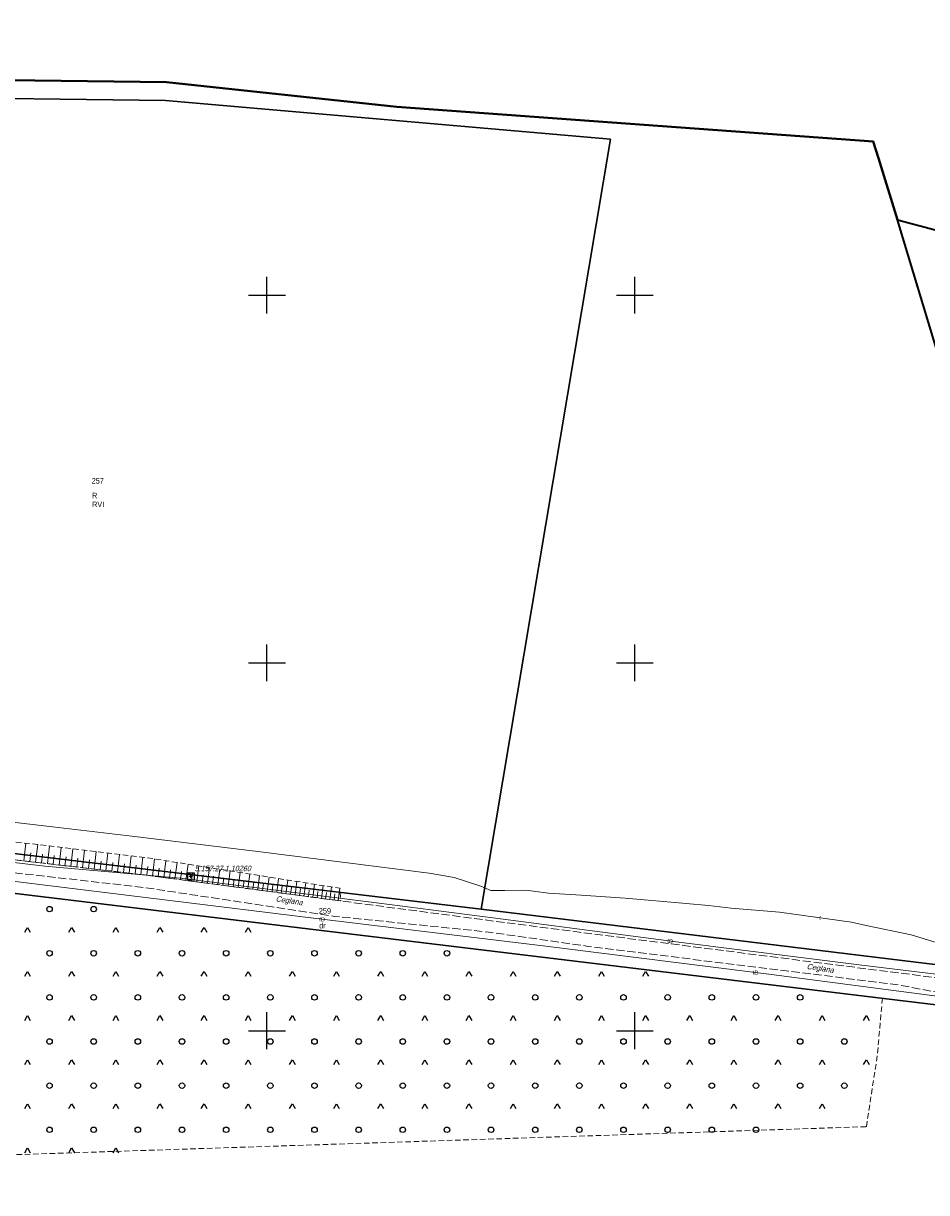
# Model space of a CAD drawing. Header units: metres. Extents: x 5548743 to 5556416, y 5707500 to 5714000.
# Tile 80 of 203: x 5555334 to 5555579, y 5709056 to 5709374. Entities that reach past the tile are written whole.
import ezdxf
from ezdxf.enums import TextEntityAlignment as Align

# ---------------------------------------------------------------- set-up
doc = ezdxf.new("R2010")
doc.units = ezdxf.units.M
doc.header["$MEASUREMENT"] = 0
for name, pattern in [('1.5_0.75', [2.25, 1.5, -0.75]), ('2.25_0.75', [3, 2.25, -0.75]), ('219-1000', [0])]:
    doc.linetypes.add(name, pattern=pattern)
doc.layers.get('0').update_dxf_attribs({"color": 2, "linetype": 'CONTINUOUS', "lineweight": 5})
for name, color, linetype in [('000 Inne (niezydentyfikowane)', 7, 'CONTINUOUS'), ('209-oznaczenie konturu klasyfikacyjnego', 7, 'CONTINUOUS'), ('210-oznaczenie konturu użytku gruntowego', 7, 'CONTINUOUS'), ('211-numer działki ewidencyjnej', 7, 'CONTINUOUS'), ('216-obręb ewidencyjny', 7, 'CONTINUOUS'), ('217-kontur klasyfikacyjny', 7, 'CONTINUOUS'), ('218-kontur użytku gruntowego', 7, 'CONTINUOUS'), ('219-działka ewidencyjna', 7, 'CONTINUOUS'), ('994-Nazwa ulicy', 7, 'CONTINUOUS'), ('jezdnia', 7, 'CONTINUOUS'), ('przewód telekomunikacyjny podziemny', 7, 'CONTINUOUS'), ('przewód telekomunikacyjny podziemny-Atr1', 7, 'CONTINUOUS'), ('skarpa nieumocniona', 7, 'CONTINUOUS'), ('Szczegółowa osnowa geodezyjna pozioma', 7, 'CONTINUOUS'), ('Szczegółowa osnowa geodezyjna pozioma-Atr103', 7, 'CONTINUOUS'), ('teren zalesiony', 7, 'CONTINUOUS'), ('Wstawianie ramki sekcyjnej z opisem', 7, 'CONTINUOUS')]:
    doc.layers.add(name, color=color, linetype=linetype)
doc.styles.get("Standard").update_dxf_attribs({"font": 'Working1250', "width": 0.75})

# ---------------------------------------------------------------- blocks, each defined once
blk = doc.blocks.new('OTZK3')
at = {"color": 0, "linetype": 'Continuous'}
for p, q in [((-0.75, -0.433), (0, 0.866)), ((0, 0.866), (0.75, -0.433))]:
    blk.add_line(p, q, dxfattribs=at)
blk = doc.blocks.new('OTZK1')
at = {"color": 0, "linetype": 'Continuous'}
blk.add_circle((0, 0), 0.75, dxfattribs=at)
blk = doc.blocks.new('OSSP')
at = {"color": 0}
for p, q in [((-0.939, 0.938), (-0.939, -0.938)), ((-0.939, 0.938), (-0.939, -0.938)), ((0.936, 0.938), (-0.939, 0.938)), ((0.936, 0.938), (-0.939, 0.938)), ((0.45, 0), (-0.45, 0)), ((0.45, 0), (-0.45, 0)), ((0, -0.45), (0, 0.45)), ((0, -0.45), (0, 0.45)), ((0.936, -0.938), (0.936, 0.938)), ((0.936, -0.938), (0.936, 0.938)), ((-0.939, -0.938), (0.936, -0.938)), ((-0.939, -0.938), (0.936, -0.938))]:
    blk.add_line(p, q, dxfattribs=at)
blk = doc.blocks.new('RAMKA1000K')
at = {"color": 0}
for p, q in [((200, 295), (200, 305)), ((300, 295), (300, 305)), ((195, 300), (205, 300)), ((295, 300), (305, 300)), ((200, 195), (200, 205)), ((300, 195), (300, 205)), ((195, 200), (205, 200)), ((295, 200), (305, 200)), ((200, 95), (200, 105)), ((300, 95), (300, 105)), ((195, 100), (205, 100)), ((295, 100), (305, 100))]:
    blk.add_line(p, q, dxfattribs=at)

msp = doc.modelspace()

# ---------------------------------------------------------------- linework, layer by layer
at = {"layer": '000 Inne (niezydentyfikowane)', "color": 252, "linetype": 'Continuous', "lineweight": 18, "flags": 128}
for points in [[(5555333.94, 5709146.18), (5555334.5, 5709150.98)], [(5555337.13, 5709145.8), (5555337.7, 5709150.59)], [(5555335.54, 5709145.99), (5555335.82, 5709148.39)], [(5555338.73, 5709145.61), (5555339.01, 5709148.01)], [(5555340.33, 5709145.43), (5555340.89, 5709150.21)], [(5555341.93, 5709145.24), (5555342.21, 5709147.63)], [(5555343.52, 5709145.05), (5555344.08, 5709149.83)], [(5555345.11, 5709144.87), (5555345.39, 5709147.25)], [(5555346.71, 5709144.68), (5555347.27, 5709149.45)], [(5555349.89, 5709144.31), (5555350.45, 5709149.07)], [(5555353.07, 5709143.94), (5555353.62, 5709148.69)], [(5555356.24, 5709143.56), (5555356.79, 5709148.32)], [(5555359.41, 5709143.19), (5555359.96, 5709147.94)], [(5555362.57, 5709142.82), (5555363.12, 5709147.56)], [(5555348.3, 5709144.49), (5555348.58, 5709146.88)], [(5555351.48, 5709144.12), (5555351.76, 5709146.5)], [(5555354.65, 5709143.75), (5555354.93, 5709146.13)], [(5555357.82, 5709143.38), (5555358.1, 5709145.75)], [(5555360.99, 5709143.01), (5555361.27, 5709145.38)], [(5555364.15, 5709142.64), (5555364.43, 5709145.01)], [(5555365.73, 5709142.45), (5555366.28, 5709147.18)], [(5555367.31, 5709142.27), (5555367.62, 5709144.61)], [(5555368.87, 5709142.06), (5555369.48, 5709146.7)], [(5555370.42, 5709141.86), (5555370.73, 5709144.16)], [(5555371.96, 5709141.65), (5555372.56, 5709146.21)], [(5555375, 5709141.25), (5555375.59, 5709145.73)], [(5555377.98, 5709140.85), (5555378.56, 5709145.26)], [(5555380.91, 5709140.46), (5555381.49, 5709144.8)], [(5555383.8, 5709140.08), (5555384.36, 5709144.34)], [(5555373.48, 5709141.45), (5555373.78, 5709143.71)], [(5555376.49, 5709141.05), (5555376.79, 5709143.27)], [(5555379.45, 5709140.66), (5555379.74, 5709142.84)], [(5555382.36, 5709140.27), (5555382.65, 5709142.42)], [(5555385.22, 5709139.89), (5555385.5, 5709142.01)], [(5555386.63, 5709139.71), (5555387.19, 5709143.89)], [(5555388.03, 5709139.52), (5555388.31, 5709141.6)], [(5555389.42, 5709139.34), (5555389.96, 5709143.45)], [(5555390.79, 5709139.16), (5555391.06, 5709141.2)], [(5555392.16, 5709138.98), (5555392.69, 5709143.02)], [(5555394.85, 5709138.62), (5555395.38, 5709142.59)], [(5555397.5, 5709138.27), (5555398.01, 5709142.17)], [(5555400.1, 5709137.92), (5555400.61, 5709141.76)], [(5555402.65, 5709137.58), (5555403.15, 5709141.36)], [(5555405.17, 5709137.25), (5555405.66, 5709140.96)], [(5555393.51, 5709138.8), (5555393.77, 5709140.8)], [(5555396.18, 5709138.44), (5555396.44, 5709140.41)], [(5555398.8, 5709138.1), (5555399.06, 5709140.03)], [(5555401.38, 5709137.75), (5555401.63, 5709139.66)], [(5555403.91, 5709137.42), (5555404.16, 5709139.29)], [(5555406.41, 5709137.09), (5555406.65, 5709138.93)], [(5555407.64, 5709136.92), (5555408.12, 5709140.57)], [(5555408.85, 5709136.76), (5555409.09, 5709138.57)], [(5555410.06, 5709136.6), (5555410.54, 5709140.19)], [(5555411.26, 5709136.44), (5555411.5, 5709138.22)], [(5555412.45, 5709136.29), (5555412.92, 5709139.81)], [(5555413.63, 5709136.13), (5555413.86, 5709137.88)], [(5555414.79, 5709135.98), (5555415.25, 5709139.44)], [(5555417.1, 5709135.67), (5555417.55, 5709139.07)], [(5555419.37, 5709135.37), (5555419.81, 5709138.72)], [(5555415.95, 5709135.82), (5555416.18, 5709137.54)], [(5555418.24, 5709135.52), (5555418.46, 5709137.21)]]:
    msp.add_lwpolyline(points, dxfattribs=at)
at = {"layer": '216-obręb ewidencyjny', "color": 4, "linetype": 'Continuous', "lineweight": 35, "flags": 128}
for points in [[(5555594.07, 5709245.43), (5555571.34, 5709320.5), (5555566.26, 5709337.27), (5555564.77, 5709341.79), (5555435.3, 5709351.2), (5555372.66, 5709357.89), (5555301.07, 5709358.86), (5555238.98, 5709371.28), (5555232.88, 5709372.07), (5555256.15, 5709556.47), (5555010.66, 5709588.18)], [(5555010.66, 5709588.18), (5555256.15, 5709556.47), (5555232.88, 5709372.07), (5555238.98, 5709371.28), (5555301.07, 5709358.86), (5555372.66, 5709357.89), (5555435.3, 5709351.2), (5555564.77, 5709341.79), (5555566.26, 5709337.27), (5555571.34, 5709320.5), (5555582.95, 5709317.38)]]:
    msp.add_lwpolyline(points, dxfattribs=at)
at = {"layer": '217-kontur klasyfikacyjny', "color": 3, "linetype": '1.5_0.75', "lineweight": 18, "flags": 128}
for points in [[(5555372.43, 5709352.89), (5555300.83, 5709353.87)], [(5555493.39, 5709342.38), (5555372.43, 5709352.89)], [(5555458.23, 5709133.02), (5555493.39, 5709342.38)], [(5555220.88, 5709161.36), (5555458.23, 5709133.02)]]:
    msp.add_lwpolyline(points, dxfattribs=at)
at = {"layer": '218-kontur użytku gruntowego', "color": 70, "linetype": '1.5_0.75', "lineweight": 18, "flags": 128}
for points in [[(5555372.43, 5709352.89), (5555300.83, 5709353.87)], [(5555493.39, 5709342.38), (5555372.43, 5709352.89)], [(5555458.23, 5709133.02), (5555493.39, 5709342.38)], [(5555220.88, 5709161.36), (5555458.23, 5709133.02)], [(5555458.23, 5709133.02), (5555220.88, 5709161.36)], [(5555635.05, 5709100.64), (5555210.23, 5709151.98)], [(5555210.23, 5709151.98), (5555635.05, 5709100.64)], [(5555616.49, 5709113.74), (5555458.23, 5709133.02)]]:
    msp.add_lwpolyline(points, dxfattribs=at)
at = {"layer": '219-działka ewidencyjna', "color": 94, "linetype": '219-1000', "lineweight": 30, "flags": 128}
for points in [[(5555300.83, 5709353.87), (5555372.43, 5709352.89)], [(5555372.43, 5709352.89), (5555493.39, 5709342.38)], [(5555493.39, 5709342.38), (5555458.23, 5709133.02)], [(5555220.88, 5709161.36), (5555458.23, 5709133.02)], [(5555635.05, 5709100.64), (5555210.23, 5709151.98)], [(5555458.23, 5709133.02), (5555616.49, 5709113.74)]]:
    msp.add_lwpolyline(points, dxfattribs=at)
at = {"layer": 'jezdnia', "color": 252, "linetype": '2.25_0.75', "lineweight": 18, "flags": 128}
msp.add_lwpolyline([(5555631.14, 5709107.85), (5555582.87, 5709114.28), (5555487.61, 5709126.44), (5555461.56, 5709129.81), (5555420.05, 5709135.28), (5555367.29, 5709142.27), (5555300.59, 5709150.08), (5555210.88, 5709159.51), (5555200.24, 5709160.42), (5555121.43, 5709171.58), (5555083.25, 5709176.06), (5555082.17, 5709172.29), (5555123.28, 5709166.82), (5555206.05, 5709155.34), (5555210.55, 5709154.86), (5555302.31, 5709146.24), (5555366.74, 5709138.92), (5555418.43, 5709131.09), (5555460.19, 5709126.83), (5555487.35, 5709122.93), (5555567.72, 5709112.96), (5555571.54, 5709112.46), (5555581.99, 5709110.46), (5555632.9, 5709104.61)], close=True, dxfattribs=at)
at = {"layer": 'przewód telekomunikacyjny podziemny', "color": 30, "linetype": 'Continuous', "lineweight": 18, "flags": 128}
for points in [[(5555076.66, 5709177.03), (5555106.33, 5709172.67), (5555142.57, 5709167.75), (5555175.15, 5709163.21), (5555200.16, 5709160.29), (5555229.17, 5709157.08), (5555281.9, 5709151.56), (5555339.6, 5709144.71), (5555376.39, 5709141.43), (5555430.5, 5709134.67), (5555464.2, 5709130.3), (5555511.92, 5709124.09), (5555560.99, 5709117.88), (5555603.5, 5709112.75), (5555630.2, 5709109.6)], [(5555085.77, 5709169.46), (5555133.77, 5709165.17), (5555170.63, 5709160.78), (5555227.83, 5709153.43), (5555274.23, 5709147.53), (5555333.1, 5709140.39), (5555412.64, 5709130.59), (5555475.04, 5709123.03), (5555537.11, 5709115.28), (5555633.98, 5709102.59)], [(5555262.22, 5709164.8), (5555341.68, 5709155.44), (5555363.26, 5709152.93), (5555398.25, 5709148.64), (5555444.06, 5709142.82), (5555450.92, 5709141.61), (5555458.14, 5709139.27), (5555460.86, 5709138.14), (5555464.69, 5709138.1), (5555470.33, 5709138.19), (5555476.5, 5709137.37), (5555485.41, 5709136.85), (5555497.32, 5709136.02), (5555513.92, 5709134.61), (5555520.02, 5709134), (5555526.16, 5709133.34), (5555539.34, 5709132.26), (5555558.87, 5709129.55), (5555562.87, 5709128.56), (5555575.12, 5709126.09), (5555581.88, 5709123.99)]]:
    msp.add_lwpolyline(points, dxfattribs=at)
at = {"layer": 'skarpa nieumocniona', "color": 252, "linetype": '1.5_0.75', "lineweight": 18, "flags": 128}
msp.add_lwpolyline([(5555210.88, 5709159.51), (5555300.59, 5709150.08), (5555367.29, 5709142.27), (5555420.05, 5709135.28), (5555419.85, 5709138.71), (5555366.91, 5709147.11), (5555301.26, 5709154.94), (5555211.99, 5709165.96)], close=True, dxfattribs=at)
msp.add_lwpolyline([(5555210.88, 5709159.51), (5555300.59, 5709150.08), (5555367.29, 5709142.27), (5555420.05, 5709135.28), (5555419.85, 5709138.71), (5555366.91, 5709147.11), (5555301.26, 5709154.94), (5555211.99, 5709165.96)], close=True, dxfattribs=at)
at = {"layer": 'teren zalesiony', "color": 3, "linetype": '1.5_0.75', "lineweight": 18, "flags": 128}
msp.add_lwpolyline([(5555562.91, 5709073.89), (5555565.87, 5709093.03), (5555567.28, 5709108.83), (5555210.23, 5709151.98), (5555208.28, 5709134.78), (5555207.6, 5709129.65), (5555203.71, 5709129.49), (5555204.41, 5709135.09), (5555205.83, 5709152.51), (5555195.65, 5709153.71), (5555073.93, 5709168.24), (5555057.8, 5709136), (5555055.54, 5709131.47), (5555017.83, 5709055.97)], close=True, dxfattribs=at)

# ---------------------------------------------------------------- block references
at = {"layer": 'Szczegółowa osnowa geodezyjna pozioma', "color": 252, "linetype": 'Continuous', "lineweight": 13}
msp.add_blockref('OSSP', (5555379.349, 5709141.92), dxfattribs=at)
at = {"layer": 'teren zalesiony', "color": 3, "linetype": 'Continuous', "lineweight": 18}
for name, p in [('OTZK1', (5555340.916, 5709133.056)), ('OTZK1', (5555352.916, 5709133.056)), ('OTZK3', (5555334.916, 5709127.236)), ('OTZK3', (5555346.916, 5709127.236)), ('OTZK3', (5555358.916, 5709127.236)), ('OTZK3', (5555370.916, 5709127.236)), ('OTZK3', (5555382.916, 5709127.236)), ('OTZK3', (5555394.916, 5709127.236)), ('OTZK1', (5555340.916, 5709121.056)), ('OTZK1', (5555352.916, 5709121.056)), ('OTZK1', (5555364.916, 5709121.056)), ('OTZK1', (5555376.916, 5709121.056)), ('OTZK1', (5555388.916, 5709121.056)), ('OTZK1', (5555400.916, 5709121.056)), ('OTZK1', (5555412.916, 5709121.056)), ('OTZK1', (5555424.916, 5709121.056)), ('OTZK1', (5555436.916, 5709121.056)), ('OTZK1', (5555448.916, 5709121.056)), ('OTZK3', (5555334.916, 5709115.236)), ('OTZK3', (5555346.916, 5709115.236)), ('OTZK3', (5555358.916, 5709115.236)), ('OTZK3', (5555370.916, 5709115.236)), ('OTZK3', (5555382.916, 5709115.236)), ('OTZK3', (5555394.916, 5709115.236)), ('OTZK3', (5555406.916, 5709115.236)), ('OTZK3', (5555418.916, 5709115.236)), ('OTZK3', (5555430.916, 5709115.236)), ('OTZK3', (5555442.916, 5709115.236)), ('OTZK3', (5555454.916, 5709115.236)), ('OTZK3', (5555466.916, 5709115.236)), ('OTZK3', (5555478.916, 5709115.236)), ('OTZK3', (5555490.916, 5709115.236)), ('OTZK3', (5555502.916, 5709115.236)), ('OTZK1', (5555340.916, 5709109.056)), ('OTZK1', (5555352.916, 5709109.056)), ('OTZK1', (5555364.916, 5709109.056)), ('OTZK1', (5555376.916, 5709109.056)), ('OTZK1', (5555388.916, 5709109.056)), ('OTZK1', (5555400.916, 5709109.056)), ('OTZK1', (5555412.916, 5709109.056)), ('OTZK1', (5555424.916, 5709109.056)), ('OTZK1', (5555436.916, 5709109.056)), ('OTZK1', (5555448.916, 5709109.056)), ('OTZK1', (5555460.916, 5709109.056)), ('OTZK1', (5555472.916, 5709109.056)), ('OTZK1', (5555484.916, 5709109.056)), ('OTZK1', (5555496.916, 5709109.056)), ('OTZK1', (5555508.916, 5709109.056)), ('OTZK1', (5555520.916, 5709109.056)), ('OTZK1', (5555532.916, 5709109.056)), ('OTZK1', (5555544.916, 5709109.056)), ('OTZK3', (5555334.916, 5709103.236)), ('OTZK3', (5555346.916, 5709103.236)), ('OTZK3', (5555358.916, 5709103.236)), ('OTZK3', (5555370.916, 5709103.236)), ('OTZK3', (5555382.916, 5709103.236)), ('OTZK3', (5555394.916, 5709103.236)), ('OTZK3', (5555406.916, 5709103.236)), ('OTZK3', (5555418.916, 5709103.236)), ('OTZK3', (5555430.916, 5709103.236)), ('OTZK3', (5555442.916, 5709103.236)), ('OTZK3', (5555454.916, 5709103.236)), ('OTZK3', (5555466.916, 5709103.236)), ('OTZK3', (5555478.916, 5709103.236)), ('OTZK3', (5555490.916, 5709103.236)), ('OTZK3', (5555502.916, 5709103.236)), ('OTZK3', (5555514.916, 5709103.236)), ('OTZK3', (5555526.916, 5709103.236)), ('OTZK3', (5555538.916, 5709103.236)), ('OTZK3', (5555550.916, 5709103.236)), ('OTZK3', (5555562.916, 5709103.236)), ('OTZK1', (5555340.916, 5709097.056)), ('OTZK1', (5555352.916, 5709097.056)), ('OTZK1', (5555364.916, 5709097.056)), ('OTZK1', (5555376.916, 5709097.056)), ('OTZK1', (5555388.916, 5709097.056)), ('OTZK1', (5555400.916, 5709097.056)), ('OTZK1', (5555412.916, 5709097.056)), ('OTZK1', (5555424.916, 5709097.056)), ('OTZK1', (5555436.916, 5709097.056)), ('OTZK1', (5555448.916, 5709097.056)), ('OTZK1', (5555460.916, 5709097.056)), ('OTZK1', (5555472.916, 5709097.056)), ('OTZK1', (5555484.916, 5709097.056)), ('OTZK1', (5555496.916, 5709097.056)), ('OTZK1', (5555508.916, 5709097.056)), ('OTZK1', (5555520.916, 5709097.056)), ('OTZK1', (5555532.916, 5709097.056)), ('OTZK1', (5555544.916, 5709097.056)), ('OTZK1', (5555556.916, 5709097.056)), ('OTZK3', (5555334.916, 5709091.236)), ('OTZK3', (5555346.916, 5709091.236)), ('OTZK3', (5555358.916, 5709091.236)), ('OTZK3', (5555370.916, 5709091.236)), ('OTZK3', (5555382.916, 5709091.236)), ('OTZK3', (5555394.916, 5709091.236)), ('OTZK3', (5555406.916, 5709091.236)), ('OTZK3', (5555418.916, 5709091.236)), ('OTZK3', (5555430.916, 5709091.236)), ('OTZK3', (5555442.916, 5709091.236)), ('OTZK3', (5555454.916, 5709091.236)), ('OTZK3', (5555466.916, 5709091.236)), ('OTZK3', (5555478.916, 5709091.236)), ('OTZK3', (5555490.916, 5709091.236)), ('OTZK3', (5555502.916, 5709091.236)), ('OTZK3', (5555514.916, 5709091.236)), ('OTZK3', (5555526.916, 5709091.236)), ('OTZK3', (5555538.916, 5709091.236)), ('OTZK3', (5555550.916, 5709091.236)), ('OTZK3', (5555562.916, 5709091.236)), ('OTZK1', (5555340.916, 5709085.056)), ('OTZK1', (5555352.916, 5709085.056)), ('OTZK1', (5555364.916, 5709085.056)), ('OTZK1', (5555376.916, 5709085.056)), ('OTZK1', (5555388.916, 5709085.056)), ('OTZK1', (5555400.916, 5709085.056)), ('OTZK1', (5555412.916, 5709085.056)), ('OTZK1', (5555424.916, 5709085.056)), ('OTZK1', (5555436.916, 5709085.056)), ('OTZK1', (5555448.916, 5709085.056)), ('OTZK1', (5555460.916, 5709085.056)), ('OTZK1', (5555472.916, 5709085.056)), ('OTZK1', (5555484.916, 5709085.056)), ('OTZK1', (5555496.916, 5709085.056)), ('OTZK1', (5555508.916, 5709085.056)), ('OTZK1', (5555520.916, 5709085.056)), ('OTZK1', (5555532.916, 5709085.056)), ('OTZK1', (5555544.916, 5709085.056)), ('OTZK1', (5555556.916, 5709085.056)), ('OTZK3', (5555334.916, 5709079.236)), ('OTZK3', (5555346.916, 5709079.236)), ('OTZK3', (5555358.916, 5709079.236)), ('OTZK3', (5555370.916, 5709079.236)), ('OTZK3', (5555382.916, 5709079.236)), ('OTZK3', (5555394.916, 5709079.236)), ('OTZK3', (5555406.916, 5709079.236)), ('OTZK3', (5555418.916, 5709079.236)), ('OTZK3', (5555430.916, 5709079.236)), ('OTZK3', (5555442.916, 5709079.236)), ('OTZK3', (5555454.916, 5709079.236)), ('OTZK3', (5555466.916, 5709079.236)), ('OTZK3', (5555478.916, 5709079.236)), ('OTZK3', (5555490.916, 5709079.236)), ('OTZK3', (5555502.916, 5709079.236)), ('OTZK3', (5555514.916, 5709079.236)), ('OTZK3', (5555526.916, 5709079.236)), ('OTZK3', (5555538.916, 5709079.236)), ('OTZK3', (5555550.916, 5709079.236)), ('OTZK1', (5555340.916, 5709073.056)), ('OTZK1', (5555352.916, 5709073.056)), ('OTZK1', (5555364.916, 5709073.056)), ('OTZK1', (5555376.916, 5709073.056)), ('OTZK1', (5555388.916, 5709073.056)), ('OTZK1', (5555400.916, 5709073.056)), ('OTZK1', (5555412.916, 5709073.056)), ('OTZK1', (5555424.916, 5709073.056)), ('OTZK1', (5555436.916, 5709073.056)), ('OTZK1', (5555448.916, 5709073.056)), ('OTZK1', (5555460.916, 5709073.056)), ('OTZK1', (5555472.916, 5709073.056)), ('OTZK1', (5555484.916, 5709073.056)), ('OTZK1', (5555496.916, 5709073.056)), ('OTZK1', (5555508.916, 5709073.056)), ('OTZK1', (5555520.916, 5709073.056)), ('OTZK1', (5555532.916, 5709073.056)), ('OTZK3', (5555334.916, 5709067.236)), ('OTZK3', (5555346.916, 5709067.236)), ('OTZK3', (5555358.916, 5709067.236))]:
    msp.add_blockref(name, p, dxfattribs=at)
at = {"layer": 'Wstawianie ramki sekcyjnej z opisem', "color": 8, "linetype": 'Continuous', "lineweight": 5}
msp.add_blockref('RAMKA1000K', (5555200, 5709000), dxfattribs=at)
msp.add_blockref('RAMKA1000K', (5555200, 5709000), dxfattribs=at)
msp.add_blockref('RAMKA1000K', (5555200, 5709000), dxfattribs=at)
msp.add_blockref('RAMKA1000K', (5555200, 5709000), dxfattribs=at)

# ---------------------------------------------------------------- texts
at = {"layer": '209-oznaczenie konturu klasyfikacyjnego', "color": 70, "linetype": 'Continuous', "lineweight": 18, "width": 0.79}
msp.add_text('RVI', height=1.5, dxfattribs=at).set_placement((5555352.48, 5709243.87), align=Align.TOP_LEFT)
at = {"layer": '210-oznaczenie konturu użytku gruntowego', "color": 70, "linetype": 'Continuous', "lineweight": 18, "width": 0.79}
for s, p in [('R', (5555352.46, 5709244.77)), ('dr', (5555414.2, 5709127.82))]:
    msp.add_text(s, height=1.5, dxfattribs=at).set_placement(p)
at = {"layer": '211-numer działki ewidencyjnej', "color": 94, "linetype": 'Continuous', "lineweight": 30, "width": 0.79}
for s, p in [('257', (5555352.37, 5709248.77)), ('259', (5555414.11, 5709131.82))]:
    msp.add_text(s, height=1.5, dxfattribs=at).set_placement(p)
at = {"layer": '994-Nazwa ulicy', "color": 252, "linetype": 'Continuous', "lineweight": 18, "oblique": 15, "width": 0.79}
for rotation, p in [(351.097, (5555402.42, 5709135.97)), (351.332, (5555546.75, 5709117.54))]:
    msp.add_text('Ceglana', height=1.5, rotation=rotation, dxfattribs=at).set_placement(p, align=Align.MIDDLE_LEFT)
at = {"layer": 'przewód telekomunikacyjny podziemny-Atr1', "color": 30, "width": 0.9}
for s, rotation, p in [('tD', 351.777, (5555414.23, 5709130.4)), ('t', 350.776, (5555550.13, 5709130.76)), ('tD', 351.274, (5555508.82, 5709124.49)), ('tD', 351.577, (5555532.05, 5709115.92))]:
    msp.add_text(s, height=1.125, rotation=rotation, dxfattribs=at).set_placement(p, align=Align.MIDDLE_LEFT)
at = {"layer": 'Szczegółowa osnowa geodezyjna pozioma-Atr103', "color": 252, "oblique": 15, "width": 0.9}
msp.add_text('5.157.27.1.10260', height=1.5, dxfattribs=at).set_placement((5555380.349, 5709142.92), align=Align.BOTTOM_LEFT)

doc.saveas('drawing.dxf')
